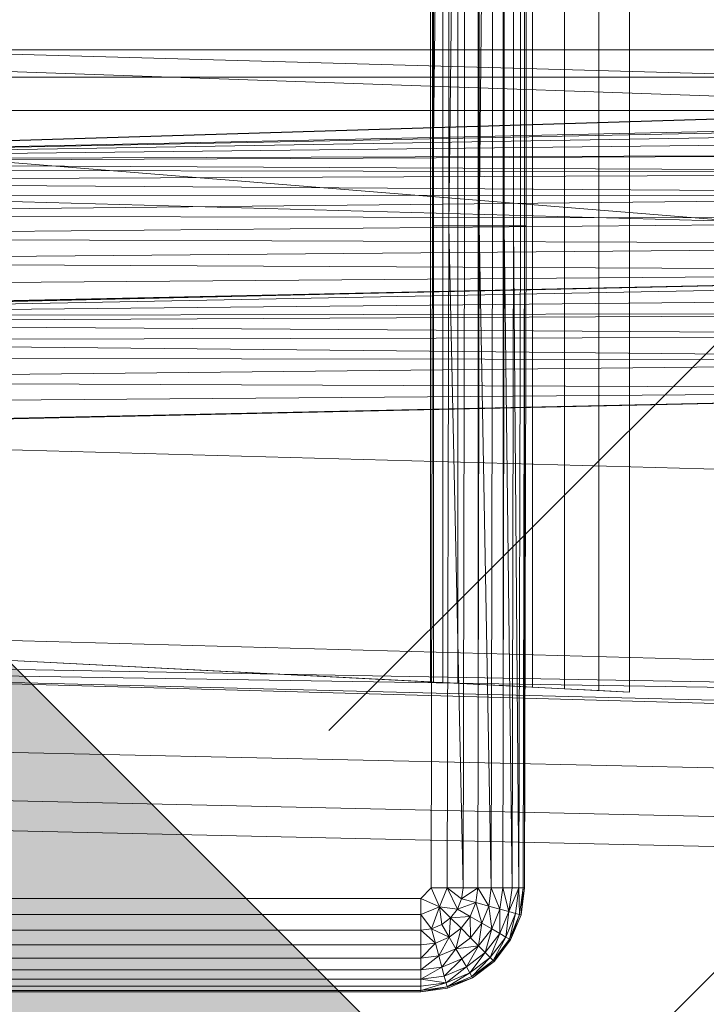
# Model space of a CAD drawing. Header units: metres. Extents: x 397.7 to 427.5, y 12.7 to 28.4.
# Tile 84 of 89: x 407.6464 to 407.7432, y 27.0295 to 27.1684. Entities that reach past the tile are written whole.
import ezdxf

# ---------------------------------------------------------------- set-up
doc = ezdxf.new("R2010")
doc.units = ezdxf.units.M
doc.layers.add('A-DETL-____-MBND', color=7, linetype='Continuous', lineweight=18)
doc.layers.add('A-DETL-GENF-OTLN', color=7, linetype='Continuous', lineweight=18)

# ---------------------------------------------------------------- blocks, each defined once
blk = doc.blocks.new('Family - Inodor P4-154500-07_ENLLUMENAT_P4')
at = {"layer": 'A-DETL-____-MBND', "color": 253, "true_color": 0xaaaaaa}
for p, q in [((0.16489, 0.38826), (0.16489, 0.01465)), ((0.16489, 0.38826), (0.16489, 0.01465)), ((0.15546, 0.36117), (0.15546, 0.04351)), ((0.15833, 0.36132), (0.15833, 0.04336)), ((0.16188, 0.3615), (0.16187, 0.04318)), ((0.16598, 0.36171), (0.16598, 0.04297)), ((0.17052, 0.36194), (0.17052, 0.04274)), ((0.17536, 0.36218), (0.17536, 0.04249)), ((0.17966, 0.04228), (0.17966, 0.3624)), ((0.15161, 0.36098), (0.15161, 0.0437)), ((0.15205, 0.361), (0.15205, 0.04368)), ((0.15334, 0.36106), (0.15334, 0.04361)), ((0.15191, 0.10805), (0.15191, 0.29485)), ((0.15191, 0.29485), (0.15191, 0.10805)), ((0.15419, 0.29485), (0.15191, 0.10805)), ((0.15191, 0.10805), (0.15191, 0.29485)), ((0.15191, 0.10805), (0.15419, 0.29485)), ((0.15419, 0.10805), (0.15419, 0.29485)), ((0.15641, 0.29485), (0.15419, 0.10805)), ((0.15419, 0.10805), (0.15419, 0.29485)), ((0.15419, 0.10805), (0.15419, 0.29485)), ((0.15419, 0.10805), (0.15641, 0.29485)), ((0.15641, 0.10805), (0.15641, 0.29485)), ((0.15641, 0.10805), (0.15641, 0.29485)), ((0.15641, 0.10805), (0.15641, 0.29485)), ((0.15849, 0.10805), (0.15849, 0.29485)), ((0.15849, 0.29485), (0.15849, 0.10805)), ((0.16037, 0.29485), (0.15849, 0.10805)), ((0.15849, 0.10805), (0.15849, 0.29485)), ((0.15849, 0.10805), (0.16037, 0.29485)), ((0.16037, 0.10805), (0.16037, 0.29485)), ((0.16037, 0.10805), (0.16037, 0.29485)), ((0.16037, 0.10805), (0.16037, 0.29485)), ((0.162, 0.10805), (0.162, 0.29485)), ((0.162, 0.29485), (0.162, 0.10805)), ((0.162, 0.10805), (0.162, 0.29485)), ((0.16332, 0.10805), (0.16332, 0.29485)), ((0.16332, 0.29485), (0.16332, 0.10805)), ((0.16332, 0.10805), (0.16332, 0.29485)), ((0.16429, 0.10805), (0.16429, 0.29485)), ((0.16429, 0.29485), (0.16429, 0.10805)), ((0.16429, 0.10805), (0.16429, 0.29485)), ((0.16489, 0.10805), (0.16489, 0.29485)), ((0.16489, 0.29485), (0.16489, 0.10805)), ((0.16489, 0.10805), (0.16489, 0.29485)), ((0.16509, 0.29485), (0.16509, 0.10805)), ((0.16509, 0.29485), (0.16509, 0.10805)), ((0.51095, 0.12067), (0.00127, 0.13475)), ((0.52327, 0.1334), (0.00127, 0.11723)), ((0.00187, 0.11726), (0.52327, 0.1334)), ((0.00187, 0.11726), (0.52327, 0.1334)), ((0.28176, 0.13288), (0.00186, 0.13288)), ((0.28176, 0.13288), (0.00186, 0.13288)), ((0.28176, 0.12326), (0.00186, 0.13288)), ((0.28176, 0.12326), (0.00186, 0.13288)), ((0.00186, 0.13288), (0.28176, 0.13288)), ((0.28176, 0.13288), (0.00186, 0.13288)), ((0.00187, 0.11726), (0.51154, 0.13288)), ((0.00187, 0.11726), (0.51154, 0.13288)), ((0.00186, 0.12899), (0.28176, 0.12899)), ((0.28176, 0.12899), (0.00186, 0.12899)), ((0.00186, 0.12431), (0.28176, 0.12431)), ((0.28176, 0.12431), (0.00186, 0.12431)), ((0.28175, 0.10165), (0.00186, 0.12431)), ((0.28175, 0.10165), (0.00186, 0.12431)), ((0.00187, 0.11726), (0.28176, 0.12326)), ((0.00187, 0.11726), (0.28176, 0.12326)), ((0.28176, 0.12326), (0.00187, 0.11726)), ((0.00187, 0.11726), (0.28176, 0.12326)), ((0.28176, 0.12295), (0.00187, 0.11726)), ((0.00187, 0.11726), (0.28176, 0.12295)), ((0.28176, 0.12197), (0.00187, 0.11726)), ((0.00187, 0.11726), (0.28176, 0.12197)), ((0.28176, 0.12037), (0.00187, 0.11726)), ((0.00187, 0.11726), (0.28176, 0.12037)), ((0.28176, 0.11819), (0.00187, 0.11726)), ((0.00187, 0.11694), (0.28176, 0.11819)), ((0.00187, 0.11726), (0.28176, 0.11819)), ((0.00187, 0.11694), (0.28176, 0.11819)), ((0.28176, 0.11552), (0.00187, 0.11694)), ((0.28176, 0.11552), (0.00187, 0.11694)), ((0.28176, 0.11552), (0.00187, 0.11596)), ((0.28176, 0.11552), (0.00187, 0.11596)), ((0.28176, 0.11552), (0.00187, 0.11436)), ((0.00187, 0.11436), (0.28176, 0.11552)), ((0.51095, 0.09991), (0.00127, 0.11399)), ((0.28176, 0.11242), (0.00187, 0.11436)), ((0.28176, 0.11242), (0.00187, 0.11436)), ((0.28176, 0.11242), (0.00187, 0.11219)), ((0.00187, 0.10951), (0.28176, 0.11242)), ((0.00187, 0.11219), (0.28176, 0.11242)), ((0.00187, 0.10951), (0.28176, 0.11242)), ((0.28176, 0.10898), (0.00187, 0.10951)), ((0.28176, 0.10898), (0.00187, 0.10951)), ((0.28176, 0.10898), (0.00187, 0.10641)), ((0.00187, 0.10641), (0.28176, 0.10898)), ((0.15171, 0.01465), (0.15191, 0.10805)), ((0.15191, 0.10805), (0.15171, 0.01465)), ((0.15191, 0.10805), (0.15171, 0.01465)), ((0.15419, 0.10805), (0.15191, 0.10805)), ((0.15419, 0.10805), (0.15191, 0.10805)), ((0.15419, 0.10805), (0.15399, 0.01465)), ((0.15419, 0.10805), (0.15399, 0.01465)), ((0.15399, 0.01465), (0.15419, 0.10805)), ((0.15641, 0.10805), (0.15419, 0.10805)), ((0.15641, 0.10805), (0.15419, 0.10805)), ((0.15621, 0.01465), (0.15419, 0.10805)), ((0.15621, 0.01465), (0.15419, 0.10805)), ((0.15641, 0.10805), (0.15621, 0.01465)), ((0.15641, 0.10805), (0.15621, 0.01465)), ((0.15641, 0.10805), (0.15621, 0.01465)), ((0.15641, 0.10805), (0.15849, 0.10805)), ((0.15849, 0.10805), (0.15641, 0.10805)), ((0.15849, 0.10805), (0.15829, 0.01465)), ((0.15849, 0.10805), (0.15829, 0.01465)), ((0.15829, 0.01465), (0.15849, 0.10805)), ((0.16037, 0.10805), (0.15849, 0.10805)), ((0.16037, 0.10805), (0.15849, 0.10805)), ((0.16017, 0.01465), (0.15849, 0.10805)), ((0.16017, 0.01465), (0.15849, 0.10805)), ((0.16037, 0.10805), (0.16017, 0.01465)), ((0.16037, 0.10805), (0.16017, 0.01465)), ((0.16037, 0.10805), (0.16017, 0.01465)), ((0.16037, 0.10805), (0.162, 0.10805)), ((0.162, 0.10805), (0.16037, 0.10805)), ((0.162, 0.10805), (0.1618, 0.01465)), ((0.162, 0.10805), (0.1618, 0.01465)), ((0.1618, 0.01465), (0.162, 0.10805)), ((0.16332, 0.10805), (0.162, 0.10805)), ((0.162, 0.10805), (0.16332, 0.10805)), ((0.16332, 0.10805), (0.162, 0.10805)), ((0.16312, 0.01465), (0.162, 0.10805)), ((0.16312, 0.01465), (0.162, 0.10805)), ((0.16332, 0.10805), (0.16312, 0.01465)), ((0.16332, 0.10805), (0.16312, 0.01465)), ((0.16312, 0.01465), (0.16332, 0.10805)), ((0.16429, 0.10805), (0.16332, 0.10805)), ((0.16332, 0.10805), (0.16429, 0.10805)), ((0.16429, 0.10805), (0.16332, 0.10805)), ((0.16409, 0.01465), (0.16332, 0.10805)), ((0.16409, 0.01465), (0.16332, 0.10805)), ((0.16429, 0.10805), (0.16409, 0.01465)), ((0.16429, 0.10805), (0.16409, 0.01465)), ((0.16429, 0.10805), (0.16409, 0.01465)), ((0.16489, 0.10805), (0.16429, 0.10805)), ((0.16429, 0.10805), (0.16489, 0.10805)), ((0.16489, 0.10805), (0.16429, 0.10805)), ((0.16489, 0.10805), (0.16469, 0.01465)), ((0.16489, 0.10805), (0.16469, 0.01465)), ((0.16469, 0.01465), (0.16489, 0.10805)), ((0.16509, 0.10805), (0.16489, 0.10805)), ((0.16509, 0.10805), (0.16489, 0.01465)), ((0.16489, 0.10805), (0.16509, 0.10805)), ((0.16509, 0.10805), (0.16489, 0.01465)), ((0.16509, 0.10805), (0.16489, 0.10805)), ((0.16489, 0.01465), (0.16489, 0.10805)), ((0.16489, 0.01465), (0.16489, 0.10805)), ((0.28176, 0.10533), (0.00187, 0.10641)), ((0.28176, 0.10533), (0.00187, 0.10641)), ((0.28176, 0.10533), (0.00187, 0.10298)), ((0.00187, 0.10298), (0.28176, 0.10533)), ((0.28176, 0.10156), (0.00187, 0.10298)), ((0.28176, 0.10156), (0.00187, 0.10298)), ((0.28176, 0.10156), (0.00127, 0.09542)), ((0.28176, 0.10156), (0.00187, 0.09932)), ((0.00187, 0.09555), (0.28176, 0.10156)), ((0.00187, 0.09932), (0.28176, 0.10156)), ((0.00187, 0.09555), (0.28176, 0.10156)), ((0.28175, 0.10165), (0.00192, 0.09531)), ((0.00192, 0.09531), (0.28175, 0.10165)), ((0.28181, 0.10065), (0.00192, 0.09531)), ((0.00192, 0.09531), (0.28181, 0.10065)), ((0.28181, 0.0982), (0.00192, 0.09531)), ((0.00192, 0.09531), (0.28181, 0.0982)), ((0.28181, 0.09576), (0.00192, 0.09531)), ((0.00192, 0.09431), (0.28181, 0.09576)), ((0.00192, 0.09531), (0.28181, 0.09576)), ((0.00192, 0.09431), (0.28181, 0.09576)), ((0.28181, 0.09248), (0.00192, 0.09431)), ((0.28181, 0.09248), (0.00192, 0.09431)), ((0.28181, 0.09248), (0.00192, 0.09185)), ((0.00192, 0.09185), (0.28181, 0.09248)), ((0.28181, 0.08906), (0.00192, 0.09185)), ((0.28181, 0.08906), (0.00192, 0.09185)), ((0.28181, 0.08906), (0.00192, 0.08942)), ((0.28181, 0.08906), (0.00192, 0.08942)), ((0.28181, 0.08906), (0.00192, 0.08614)), ((0.00192, 0.08614), (0.28181, 0.08906)), ((0.28181, 0.08497), (0.00192, 0.08614)), ((0.28181, 0.08497), (0.00192, 0.08614)), ((0.28181, 0.08497), (0.00127, 0.07882)), ((0.28181, 0.08497), (0.00192, 0.08272)), ((0.00192, 0.07896), (0.28181, 0.08497)), ((0.00192, 0.08272), (0.28181, 0.08497)), ((0.00192, 0.07896), (0.28181, 0.08497)), ((0.51095, 0.06488), (0.00127, 0.07896)), ((0.51095, 0.03799), (0.00127, 0.05207)), ((0.01521, 0.05064), (0.15161, 0.0437)), ((0.17966, 0.04228), (0.01521, 0.05064)), ((0.51095, 0.03799), (0.00127, 0.04712)), ((0.51095, 0.03799), (0.00127, 0.04594)), ((0.51095, 0.03305), (0.00127, 0.04594)), ((0.51095, 0.03186), (0.00127, 0.04594)), ((0.15161, 0.0437), (0.15205, 0.04368)), ((0.15205, 0.04368), (0.15334, 0.04361)), ((0.15334, 0.04361), (0.15546, 0.04351)), ((0.15546, 0.04351), (0.15833, 0.04336)), ((0.15833, 0.04336), (0.16187, 0.04318)), ((0.16187, 0.04318), (0.16598, 0.04297)), ((0.16598, 0.04297), (0.17052, 0.04274)), ((0.17052, 0.04274), (0.17536, 0.04249)), ((0.17536, 0.04249), (0.17966, 0.04228)), ((0.00056, 0.03582), (0.31998, 0.0287)), ((0.00056, 0.03582), (0.31998, 0.0287)), ((0.00022, 0.02899), (0.31971, 0.02187)), ((0.00022, 0.02899), (0.31971, 0.02187)), ((0, 0.02477), (0.31954, 0.01764)), ((0, 0.02477), (0.31954, 0.01764)), ((0.15171, 0.01465), (0.15024, 0.01318)), ((0.15171, 0.01465), (0.15024, 0.01318)), ((0.15024, 0.01318), (0.15171, 0.01465)), ((0.15399, 0.01465), (0.15171, 0.01465)), ((0.15289, 0.012), (0.15171, 0.01465)), ((0.15399, 0.01465), (0.15171, 0.01465)), ((0.15289, 0.012), (0.15171, 0.01465)), ((0.15399, 0.01465), (0.15289, 0.012)), ((0.15289, 0.012), (0.15399, 0.01465)), ((0.15621, 0.01465), (0.15399, 0.01465)), ((0.156, 0.01311), (0.15399, 0.01465)), ((0.15621, 0.01465), (0.15399, 0.01465)), ((0.156, 0.01311), (0.15399, 0.01465)), ((0.15399, 0.01465), (0.15621, 0.01465)), ((0.156, 0.01311), (0.15399, 0.01465)), ((0.15541, 0.01167), (0.15399, 0.01465)), ((0.15541, 0.01167), (0.15399, 0.01465)), ((0.15621, 0.01465), (0.156, 0.01311)), ((0.15829, 0.01465), (0.156, 0.01311)), ((0.156, 0.01311), (0.15621, 0.01465)), ((0.156, 0.01311), (0.15621, 0.01465)), ((0.156, 0.01311), (0.15829, 0.01465)), ((0.15829, 0.01465), (0.15621, 0.01465)), ((0.15829, 0.01465), (0.15621, 0.01465)), ((0.15829, 0.01465), (0.15621, 0.01465)), ((0.15829, 0.01465), (0.15801, 0.01257)), ((0.15801, 0.01257), (0.15829, 0.01465)), ((0.15801, 0.01257), (0.15829, 0.01465)), ((0.16017, 0.01465), (0.15829, 0.01465)), ((0.16017, 0.01465), (0.15829, 0.01465)), ((0.16017, 0.01465), (0.15829, 0.01465)), ((0.15983, 0.01208), (0.15829, 0.01465)), ((0.15983, 0.01208), (0.15829, 0.01465)), ((0.16017, 0.01465), (0.15983, 0.01208)), ((0.16017, 0.01465), (0.15983, 0.01208)), ((0.15983, 0.01208), (0.16017, 0.01465)), ((0.1618, 0.01465), (0.16017, 0.01465)), ((0.1618, 0.01465), (0.16017, 0.01465)), ((0.1618, 0.01465), (0.16017, 0.01465)), ((0.1614, 0.01166), (0.16017, 0.01465)), ((0.1614, 0.01166), (0.16017, 0.01465)), ((0.1618, 0.01465), (0.1614, 0.01166)), ((0.1618, 0.01465), (0.1614, 0.01166)), ((0.1614, 0.01166), (0.1618, 0.01465)), ((0.16312, 0.01465), (0.1618, 0.01465)), ((0.16312, 0.01465), (0.1618, 0.01465)), ((0.16312, 0.01465), (0.1618, 0.01465)), ((0.16268, 0.01132), (0.1618, 0.01465)), ((0.16268, 0.01132), (0.1618, 0.01465)), ((0.16312, 0.01465), (0.16268, 0.01132)), ((0.16312, 0.01465), (0.16268, 0.01132)), ((0.16409, 0.01465), (0.16268, 0.01132)), ((0.16268, 0.01132), (0.16312, 0.01465)), ((0.16268, 0.01132), (0.16409, 0.01465)), ((0.16409, 0.01465), (0.16312, 0.01465)), ((0.16409, 0.01465), (0.16312, 0.01465)), ((0.16409, 0.01465), (0.16312, 0.01465)), ((0.16409, 0.01465), (0.16362, 0.01106)), ((0.16362, 0.01106), (0.16409, 0.01465)), ((0.16362, 0.01106), (0.16409, 0.01465)), ((0.16469, 0.01465), (0.16409, 0.01465)), ((0.16469, 0.01465), (0.16409, 0.01465)), ((0.16469, 0.01465), (0.16409, 0.01465)), ((0.16419, 0.01091), (0.16409, 0.01465)), ((0.16419, 0.01091), (0.16409, 0.01465)), ((0.16469, 0.01465), (0.16419, 0.01091)), ((0.16469, 0.01465), (0.16419, 0.01091)), ((0.16419, 0.01091), (0.16469, 0.01465)), ((0.16489, 0.01465), (0.16439, 0.01086)), ((0.16489, 0.01465), (0.16439, 0.01086)), ((0.16489, 0.01465), (0.16439, 0.01086)), ((0.16489, 0.01465), (0.16439, 0.01086)), ((0.16439, 0.01086), (0.16469, 0.01465)), ((0.16439, 0.01086), (0.16469, 0.01465)), ((0.16489, 0.01465), (0.16469, 0.01465)), ((0.16489, 0.01465), (0.16469, 0.01465)), ((0.16489, 0.01465), (0.16469, 0.01465)), ((0.15024, 0.01318), (0.01521, 0.01318)), ((0.01521, 0.01318), (0.15024, 0.01318)), ((0.15024, 0.01318), (0.01521, 0.01318)), ((0.15289, 0.012), (0.15024, 0.01318)), ((0.15024, 0.0109), (0.15024, 0.01318)), ((0.15289, 0.012), (0.15024, 0.01318)), ((0.15024, 0.01318), (0.15024, 0.0109)), ((0.156, 0.01311), (0.15541, 0.01167)), ((0.156, 0.01311), (0.15541, 0.01167)), ((0.15541, 0.01167), (0.156, 0.01311)), ((0.15801, 0.01257), (0.15541, 0.01167)), ((0.15541, 0.01167), (0.15801, 0.01257)), ((0.15801, 0.01257), (0.156, 0.01311)), ((0.15801, 0.01257), (0.156, 0.01311)), ((0.15801, 0.01257), (0.156, 0.01311)), ((0.15801, 0.01257), (0.15721, 0.01062)), ((0.15721, 0.01062), (0.15801, 0.01257)), ((0.15721, 0.01062), (0.15801, 0.01257)), ((0.15983, 0.01208), (0.15801, 0.01257)), ((0.15983, 0.01208), (0.15801, 0.01257)), ((0.15983, 0.01208), (0.15801, 0.01257)), ((0.15884, 0.00968), (0.15801, 0.01257)), ((0.15884, 0.00968), (0.15801, 0.01257)), ((0.15289, 0.012), (0.15024, 0.0109)), ((0.15024, 0.0109), (0.15289, 0.012)), ((0.15178, 0.00888), (0.15289, 0.012)), ((0.15178, 0.00888), (0.15289, 0.012)), ((0.15541, 0.01167), (0.15289, 0.012)), ((0.15446, 0.01043), (0.15289, 0.012)), ((0.15322, 0.00948), (0.15289, 0.012)), ((0.15541, 0.01167), (0.15289, 0.012)), ((0.15541, 0.01167), (0.15289, 0.012)), ((0.15446, 0.01043), (0.15289, 0.012)), ((0.15446, 0.01043), (0.15289, 0.012)), ((0.15322, 0.00948), (0.15289, 0.012)), ((0.15322, 0.00948), (0.15289, 0.012)), ((0.15541, 0.01167), (0.15446, 0.01043)), ((0.15541, 0.01167), (0.15446, 0.01043)), ((0.15446, 0.01043), (0.15541, 0.01167)), ((0.15721, 0.01062), (0.15541, 0.01167)), ((0.15721, 0.01062), (0.15541, 0.01167)), ((0.15721, 0.01062), (0.15541, 0.01167)), ((0.15983, 0.01208), (0.15884, 0.00968)), ((0.15983, 0.01208), (0.15884, 0.00968)), ((0.15884, 0.00968), (0.15983, 0.01208)), ((0.1614, 0.01166), (0.15983, 0.01208)), ((0.1614, 0.01166), (0.15983, 0.01208)), ((0.1614, 0.01166), (0.15983, 0.01208)), ((0.16025, 0.00887), (0.15983, 0.01208)), ((0.16025, 0.00887), (0.15983, 0.01208)), ((0.1614, 0.01166), (0.16025, 0.00887)), ((0.1614, 0.01166), (0.16025, 0.00887)), ((0.16025, 0.00887), (0.1614, 0.01166)), ((0.16139, 0.00821), (0.1614, 0.01166)), ((0.16139, 0.00821), (0.1614, 0.01166)), ((0.16268, 0.01132), (0.16139, 0.00821)), ((0.16268, 0.01132), (0.16139, 0.00821)), ((0.16139, 0.00821), (0.16268, 0.01132)), ((0.16268, 0.01132), (0.1614, 0.01166)), ((0.16268, 0.01132), (0.1614, 0.01166)), ((0.16268, 0.01132), (0.1614, 0.01166)), ((0.16223, 0.00772), (0.16268, 0.01132)), ((0.16223, 0.00772), (0.16268, 0.01132)), ((0.16362, 0.01106), (0.16268, 0.01132)), ((0.16362, 0.01106), (0.16268, 0.01132)), ((0.16362, 0.01106), (0.16268, 0.01132)), ((0.15024, 0.0109), (0.01521, 0.0109)), ((0.01521, 0.0109), (0.15024, 0.0109)), ((0.15024, 0.0109), (0.01521, 0.0109)), ((0.15178, 0.00888), (0.15024, 0.0109)), ((0.15024, 0.00868), (0.15024, 0.0109)), ((0.15178, 0.00888), (0.15024, 0.0109)), ((0.15178, 0.00888), (0.15024, 0.0109)), ((0.15024, 0.00868), (0.15024, 0.0109)), ((0.15024, 0.0109), (0.15024, 0.00868)), ((0.15446, 0.01043), (0.15322, 0.00948)), ((0.15446, 0.01043), (0.15322, 0.00948)), ((0.15322, 0.00948), (0.15446, 0.01043)), ((0.15426, 0.00768), (0.15446, 0.01043)), ((0.15426, 0.00768), (0.15446, 0.01043)), ((0.15721, 0.01062), (0.15446, 0.01043)), ((0.15446, 0.01043), (0.15721, 0.01062)), ((0.15593, 0.00896), (0.15446, 0.01043)), ((0.15593, 0.00896), (0.15446, 0.01043)), ((0.15593, 0.00896), (0.15446, 0.01043)), ((0.15721, 0.01062), (0.15593, 0.00896)), ((0.15593, 0.00896), (0.15721, 0.01062)), ((0.15593, 0.00896), (0.15721, 0.01062)), ((0.15884, 0.00968), (0.15721, 0.01062)), ((0.15884, 0.00968), (0.15721, 0.01062)), ((0.15884, 0.00968), (0.15721, 0.01062)), ((0.15726, 0.00763), (0.15721, 0.01062)), ((0.15726, 0.00763), (0.15721, 0.01062)), ((0.16362, 0.01106), (0.16223, 0.00772)), ((0.16362, 0.01106), (0.16223, 0.00772)), ((0.16223, 0.00772), (0.16362, 0.01106)), ((0.16275, 0.00743), (0.16362, 0.01106)), ((0.16275, 0.00743), (0.16362, 0.01106)), ((0.16419, 0.01091), (0.16275, 0.00743)), ((0.16419, 0.01091), (0.16275, 0.00743)), ((0.16275, 0.00743), (0.16419, 0.01091)), ((0.16292, 0.00733), (0.16419, 0.01091)), ((0.16292, 0.00733), (0.16419, 0.01091)), ((0.16439, 0.01086), (0.16292, 0.00733)), ((0.16439, 0.01086), (0.16292, 0.00733)), ((0.16439, 0.01086), (0.16292, 0.00733)), ((0.16439, 0.01086), (0.16292, 0.00733)), ((0.16419, 0.01091), (0.16362, 0.01106)), ((0.16419, 0.01091), (0.16362, 0.01106)), ((0.16419, 0.01091), (0.16362, 0.01106)), ((0.16439, 0.01086), (0.16419, 0.01091)), ((0.16439, 0.01086), (0.16419, 0.01091)), ((0.16439, 0.01086), (0.16419, 0.01091)), ((0.15024, 0.00868), (0.01521, 0.00868)), ((0.01521, 0.00868), (0.15024, 0.00868)), ((0.15024, 0.00868), (0.01521, 0.00868)), ((0.15178, 0.00888), (0.15024, 0.00868)), ((0.15178, 0.00888), (0.15024, 0.00868)), ((0.15024, 0.00868), (0.15178, 0.00888)), ((0.15024, 0.0066), (0.15024, 0.00868)), ((0.15232, 0.00687), (0.15024, 0.00868)), ((0.15024, 0.00868), (0.15024, 0.0066)), ((0.15232, 0.00687), (0.15024, 0.00868)), ((0.15024, 0.0066), (0.15024, 0.00868)), ((0.15322, 0.00948), (0.15178, 0.00888)), ((0.15322, 0.00948), (0.15178, 0.00888)), ((0.15178, 0.00888), (0.15322, 0.00948)), ((0.15178, 0.00888), (0.15232, 0.00687)), ((0.15426, 0.00768), (0.15178, 0.00888)), ((0.15232, 0.00687), (0.15178, 0.00888)), ((0.15426, 0.00768), (0.15178, 0.00888)), ((0.15232, 0.00687), (0.15178, 0.00888)), ((0.15426, 0.00768), (0.15322, 0.00948)), ((0.15426, 0.00768), (0.15322, 0.00948)), ((0.15426, 0.00768), (0.15322, 0.00948)), ((0.15593, 0.00896), (0.15426, 0.00768)), ((0.15593, 0.00896), (0.15426, 0.00768)), ((0.15426, 0.00768), (0.15593, 0.00896)), ((0.1552, 0.00605), (0.15593, 0.00896)), ((0.1552, 0.00605), (0.15593, 0.00896)), ((0.15726, 0.00763), (0.15593, 0.00896)), ((0.15726, 0.00763), (0.15593, 0.00896)), ((0.15726, 0.00763), (0.15593, 0.00896)), ((0.15884, 0.00968), (0.15726, 0.00763)), ((0.15884, 0.00968), (0.15726, 0.00763)), ((0.15726, 0.00763), (0.15884, 0.00968)), ((0.15841, 0.00648), (0.15884, 0.00968)), ((0.15841, 0.00648), (0.15884, 0.00968)), ((0.16025, 0.00887), (0.15841, 0.00648)), ((0.16025, 0.00887), (0.15841, 0.00648)), ((0.15841, 0.00648), (0.16025, 0.00887)), ((0.16025, 0.00887), (0.15884, 0.00968)), ((0.16025, 0.00887), (0.15884, 0.00968)), ((0.16025, 0.00887), (0.15884, 0.00968)), ((0.15935, 0.00554), (0.16025, 0.00887)), ((0.15935, 0.00554), (0.16025, 0.00887)), ((0.16139, 0.00821), (0.16025, 0.00887)), ((0.16139, 0.00821), (0.16025, 0.00887)), ((0.16139, 0.00821), (0.16025, 0.00887)), ((0.15426, 0.00768), (0.15232, 0.00687)), ((0.15426, 0.00768), (0.15232, 0.00687)), ((0.15232, 0.00687), (0.15426, 0.00768)), ((0.15281, 0.00505), (0.15426, 0.00768)), ((0.15281, 0.00505), (0.15426, 0.00768)), ((0.1552, 0.00605), (0.15426, 0.00768)), ((0.1552, 0.00605), (0.15426, 0.00768)), ((0.1552, 0.00605), (0.15426, 0.00768)), ((0.15726, 0.00763), (0.1552, 0.00605)), ((0.15726, 0.00763), (0.1552, 0.00605)), ((0.1552, 0.00605), (0.15726, 0.00763)), ((0.15841, 0.00648), (0.15726, 0.00763)), ((0.15841, 0.00648), (0.15726, 0.00763)), ((0.15841, 0.00648), (0.15726, 0.00763)), ((0.16139, 0.00821), (0.15935, 0.00554)), ((0.16139, 0.00821), (0.15935, 0.00554)), ((0.15935, 0.00554), (0.16139, 0.00821)), ((0.16003, 0.00485), (0.16139, 0.00821)), ((0.16003, 0.00485), (0.16139, 0.00821)), ((0.16223, 0.00772), (0.16003, 0.00485)), ((0.16223, 0.00772), (0.16003, 0.00485)), ((0.16003, 0.00485), (0.16223, 0.00772)), ((0.16045, 0.00443), (0.16223, 0.00772)), ((0.16045, 0.00443), (0.16223, 0.00772)), ((0.16275, 0.00743), (0.16045, 0.00443)), ((0.16275, 0.00743), (0.16045, 0.00443)), ((0.16045, 0.00443), (0.16275, 0.00743)), ((0.1606, 0.00429), (0.16275, 0.00743)), ((0.1606, 0.00429), (0.16275, 0.00743)), ((0.16292, 0.00733), (0.1606, 0.00429)), ((0.16292, 0.00733), (0.1606, 0.00429)), ((0.16292, 0.00733), (0.1606, 0.00429)), ((0.16292, 0.00733), (0.1606, 0.00429)), ((0.16223, 0.00772), (0.16139, 0.00821)), ((0.16223, 0.00772), (0.16139, 0.00821)), ((0.16223, 0.00772), (0.16139, 0.00821)), ((0.16275, 0.00743), (0.16223, 0.00772)), ((0.16275, 0.00743), (0.16223, 0.00772)), ((0.16275, 0.00743), (0.16223, 0.00772)), ((0.16292, 0.00733), (0.16275, 0.00743)), ((0.16292, 0.00733), (0.16275, 0.00743)), ((0.16292, 0.00733), (0.16275, 0.00743)), ((0.15024, 0.0066), (0.01521, 0.0066)), ((0.01521, 0.0066), (0.15024, 0.0066)), ((0.15024, 0.0066), (0.01521, 0.0066)), ((0.15232, 0.00687), (0.15024, 0.0066)), ((0.15232, 0.00687), (0.15024, 0.0066)), ((0.15024, 0.00472), (0.15232, 0.00687)), ((0.15024, 0.0066), (0.15232, 0.00687)), ((0.15024, 0.00472), (0.15232, 0.00687)), ((0.15024, 0.00472), (0.15024, 0.0066)), ((0.15024, 0.00472), (0.15024, 0.0066)), ((0.15024, 0.0066), (0.15024, 0.00472)), ((0.15281, 0.00505), (0.15232, 0.00687)), ((0.15281, 0.00505), (0.15232, 0.00687)), ((0.15281, 0.00505), (0.15232, 0.00687)), ((0.1552, 0.00605), (0.15281, 0.00505)), ((0.1552, 0.00605), (0.15281, 0.00505)), ((0.15281, 0.00505), (0.1552, 0.00605)), ((0.15323, 0.00348), (0.1552, 0.00605)), ((0.15323, 0.00348), (0.1552, 0.00605)), ((0.15841, 0.00648), (0.1552, 0.00605)), ((0.1552, 0.00605), (0.15841, 0.00648)), ((0.15602, 0.00464), (0.1552, 0.00605)), ((0.15602, 0.00464), (0.1552, 0.00605)), ((0.15602, 0.00464), (0.1552, 0.00605)), ((0.15841, 0.00648), (0.15602, 0.00464)), ((0.15602, 0.00464), (0.15841, 0.00648)), ((0.15602, 0.00464), (0.15841, 0.00648)), ((0.15668, 0.0035), (0.15841, 0.00648)), ((0.15668, 0.0035), (0.15841, 0.00648)), ((0.15935, 0.00554), (0.15841, 0.00648)), ((0.15935, 0.00554), (0.15841, 0.00648)), ((0.15935, 0.00554), (0.15841, 0.00648)), ((0.15024, 0.00472), (0.01521, 0.00472)), ((0.01521, 0.00472), (0.15024, 0.00472)), ((0.15024, 0.00472), (0.01521, 0.00472)), ((0.15281, 0.00505), (0.15024, 0.00472)), ((0.15281, 0.00505), (0.15024, 0.00472)), ((0.15024, 0.00309), (0.15281, 0.00505)), ((0.15024, 0.00472), (0.15281, 0.00505)), ((0.15024, 0.00309), (0.15281, 0.00505)), ((0.15024, 0.00309), (0.15024, 0.00472)), ((0.15024, 0.00309), (0.15024, 0.00472)), ((0.15024, 0.00472), (0.15024, 0.00309)), ((0.15323, 0.00348), (0.15281, 0.00505)), ((0.15323, 0.00348), (0.15281, 0.00505)), ((0.15323, 0.00348), (0.15281, 0.00505)), ((0.15602, 0.00464), (0.15323, 0.00348)), ((0.15602, 0.00464), (0.15323, 0.00348)), ((0.15323, 0.00348), (0.15602, 0.00464)), ((0.15357, 0.00221), (0.15602, 0.00464)), ((0.15357, 0.00221), (0.15602, 0.00464)), ((0.15668, 0.0035), (0.15602, 0.00464)), ((0.15668, 0.0035), (0.15602, 0.00464)), ((0.15668, 0.0035), (0.15602, 0.00464)), ((0.15935, 0.00554), (0.15668, 0.0035)), ((0.15935, 0.00554), (0.15668, 0.0035)), ((0.15668, 0.0035), (0.15935, 0.00554)), ((0.15716, 0.00265), (0.15935, 0.00554)), ((0.15716, 0.00265), (0.15935, 0.00554)), ((0.16003, 0.00485), (0.15716, 0.00265)), ((0.16003, 0.00485), (0.15716, 0.00265)), ((0.15716, 0.00265), (0.16003, 0.00485)), ((0.15746, 0.00214), (0.16003, 0.00485)), ((0.15746, 0.00214), (0.16003, 0.00485)), ((0.16045, 0.00443), (0.15746, 0.00214)), ((0.16045, 0.00443), (0.15746, 0.00214)), ((0.15746, 0.00214), (0.16045, 0.00443)), ((0.1606, 0.00429), (0.15746, 0.00214)), ((0.15746, 0.00214), (0.1606, 0.00429)), ((0.1606, 0.00429), (0.15756, 0.00196)), ((0.1606, 0.00429), (0.15756, 0.00196)), ((0.1606, 0.00429), (0.15756, 0.00196)), ((0.15756, 0.00196), (0.1606, 0.00429)), ((0.16003, 0.00485), (0.15935, 0.00554)), ((0.16003, 0.00485), (0.15935, 0.00554)), ((0.16003, 0.00485), (0.15935, 0.00554)), ((0.16045, 0.00443), (0.16003, 0.00485)), ((0.16045, 0.00443), (0.16003, 0.00485)), ((0.16045, 0.00443), (0.16003, 0.00485)), ((0.1606, 0.00429), (0.16045, 0.00443)), ((0.1606, 0.00429), (0.16045, 0.00443)), ((0.1606, 0.00429), (0.16045, 0.00443)), ((0.15024, 0.00309), (0.01521, 0.00309)), ((0.01521, 0.00309), (0.15024, 0.00309)), ((0.15024, 0.00309), (0.01521, 0.00309)), ((0.15323, 0.00348), (0.15024, 0.00309)), ((0.15323, 0.00348), (0.15024, 0.00309)), ((0.15024, 0.00177), (0.15323, 0.00348)), ((0.15024, 0.00309), (0.15323, 0.00348)), ((0.15024, 0.00177), (0.15323, 0.00348)), ((0.15024, 0.00177), (0.15024, 0.00309)), ((0.15024, 0.00177), (0.15024, 0.00309)), ((0.15024, 0.00309), (0.15024, 0.00177)), ((0.15357, 0.00221), (0.15323, 0.00348)), ((0.15357, 0.00221), (0.15323, 0.00348)), ((0.15357, 0.00221), (0.15323, 0.00348)), ((0.15668, 0.0035), (0.15357, 0.00221)), ((0.15668, 0.0035), (0.15357, 0.00221)), ((0.15357, 0.00221), (0.15668, 0.0035)), ((0.15382, 0.00127), (0.15668, 0.0035)), ((0.15382, 0.00127), (0.15668, 0.0035)), ((0.15716, 0.00265), (0.15668, 0.0035)), ((0.15716, 0.00265), (0.15668, 0.0035)), ((0.15716, 0.00265), (0.15668, 0.0035)), ((0.15024, 0.00177), (0.01521, 0.00177)), ((0.01521, 0.00177), (0.15024, 0.00177)), ((0.15024, 0.00177), (0.01521, 0.00177)), ((0.15357, 0.00221), (0.15024, 0.00177)), ((0.15357, 0.00221), (0.15024, 0.00177)), ((0.15024, 0.00177), (0.15357, 0.00221)), ((0.15024, 0.0008), (0.15024, 0.00177)), ((0.15382, 0.00127), (0.15024, 0.00177)), ((0.15024, 0.00177), (0.15024, 0.0008)), ((0.15382, 0.00127), (0.15024, 0.00177)), ((0.15024, 0.0008), (0.15024, 0.00177)), ((0.15382, 0.00127), (0.15357, 0.00221)), ((0.15382, 0.00127), (0.15357, 0.00221)), ((0.15382, 0.00127), (0.15357, 0.00221)), ((0.15716, 0.00265), (0.15382, 0.00127)), ((0.15716, 0.00265), (0.15382, 0.00127)), ((0.15382, 0.00127), (0.15716, 0.00265)), ((0.15398, 0.00069), (0.15716, 0.00265)), ((0.15398, 0.00069), (0.15716, 0.00265)), ((0.15746, 0.00214), (0.15398, 0.00069)), ((0.15746, 0.00214), (0.15398, 0.00069)), ((0.15398, 0.00069), (0.15746, 0.00214)), ((0.15756, 0.00196), (0.15398, 0.00069)), ((0.15398, 0.00069), (0.15756, 0.00196)), ((0.15756, 0.00196), (0.15403, 0.0005)), ((0.15756, 0.00196), (0.15403, 0.0005)), ((0.15756, 0.00196), (0.15403, 0.0005)), ((0.15403, 0.0005), (0.15756, 0.00196)), ((0.15746, 0.00214), (0.15716, 0.00265)), ((0.15746, 0.00214), (0.15716, 0.00265)), ((0.15746, 0.00214), (0.15716, 0.00265)), ((0.15756, 0.00196), (0.15746, 0.00214)), ((0.15756, 0.00196), (0.15746, 0.00214)), ((0.15756, 0.00196), (0.15746, 0.00214)), ((0.15024, 0.0008), (0.01521, 0.0008)), ((0.01521, 0.0008), (0.15024, 0.0008)), ((0.15024, 0.0008), (0.01521, 0.0008)), ((0.15024, 0.0002), (0.01521, 0.0002)), ((0.01521, 0.0002), (0.15024, 0.0002)), ((0.15024, 0.0002), (0.01521, 0.0002)), ((0.15024, 0), (0.01521, 0)), ((0.15024, 0), (0.01521, 0)), ((0.15024, 0), (0.01521, 0)), ((0.01521, 0), (0.15024, 0)), ((0.15382, 0.00127), (0.15024, 0.0008)), ((0.15382, 0.00127), (0.15024, 0.0008)), ((0.15024, 0.0002), (0.15382, 0.00127)), ((0.15024, 0.0008), (0.15382, 0.00127)), ((0.15024, 0.0002), (0.15382, 0.00127)), ((0.15024, 0.0002), (0.15024, 0.0008)), ((0.15024, 0.0002), (0.15024, 0.0008)), ((0.15024, 0.0008), (0.15024, 0.0002)), ((0.15398, 0.00069), (0.15024, 0.0002)), ((0.15398, 0.00069), (0.15024, 0.0002)), ((0.15024, 0), (0.15398, 0.00069)), ((0.15024, 0), (0.15398, 0.00069)), ((0.15024, 0.0002), (0.15398, 0.00069)), ((0.15403, 0.0005), (0.15024, 0)), ((0.15403, 0.0005), (0.15024, 0)), ((0.15403, 0.0005), (0.15024, 0)), ((0.15403, 0.0005), (0.15024, 0)), ((0.15024, 0), (0.15024, 0.0002)), ((0.15024, 0), (0.15024, 0.0002)), ((0.15024, 0.0002), (0.15024, 0)), ((0.15398, 0.00069), (0.15382, 0.00127)), ((0.15398, 0.00069), (0.15382, 0.00127)), ((0.15398, 0.00069), (0.15382, 0.00127)), ((0.15403, 0.0005), (0.15398, 0.00069)), ((0.15403, 0.0005), (0.15398, 0.00069)), ((0.15403, 0.0005), (0.15398, 0.00069))]:
    blk.add_line(p, q, dxfattribs=at)
blk = doc.blocks.new('LONDR55-XX_ZZ-ARQ-CAA-M3D-Londres55_ifc-1-07_ENLLUMENAT_P4')
at = {"layer": 'A-DETL-____-MBND', "color": 253, "lineweight": 18, "true_color": 0xaaaaaa}
blk.add_blockref('Family - Inodor P4-154500-07_ENLLUMENAT_P4', (407.55268, 27.03126), dxfattribs=at)
blk = doc.blocks.new('ZYR_06_01 Detector Presència Paret - Detector 90º-841973-07_ENLLUMENAT_P4')
at = {"layer": 'A-DETL-GENF-OTLN', "true_color": 0x00c400}
blk.add_hatch(color=92, dxfattribs=at).paths.add_polyline_path([(0, 0), (0.125, 0.25), (-0.125, 0.25)])
at = {"layer": 'A-DETL-GENF-OTLN', "color": 92, "true_color": 0x00c400}
for p, q in [((-0.0625, 0.275), (-0.0625, 0.365)), ((0, 0.275), (0, 0.365)), ((-0.125, 0.25), (0.125, 0.25)), ((-0.125, 0.25), (0.125, 0.25))]:
    blk.add_line(p, q, dxfattribs=at)

msp = doc.modelspace()

# ---------------------------------------------------------------- block references
at = {"lineweight": 5}
msp.add_blockref('LONDR55-XX_ZZ-ARQ-CAA-M3D-Londres55_ifc-1-07_ENLLUMENAT_P4', (0, 0), dxfattribs=at)
at = {"layer": 'A-DETL-GENF-OTLN', "color": 92, "true_color": 0x00c400, "rotation": 315.0000000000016}
msp.add_blockref('ZYR_06_01 Detector Presència Paret - Detector 90º-841973-07_ENLLUMENAT_P4', (407.53973, 26.82946), dxfattribs=at)

doc.saveas('drawing.dxf')
